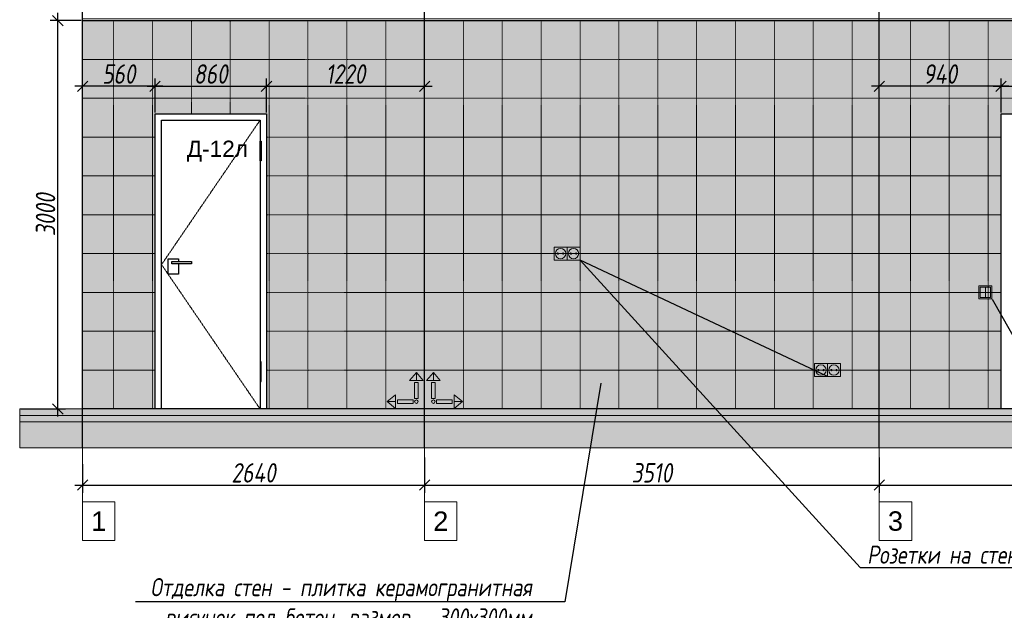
# Model space of a CAD drawing. Header units: millimetres. Extents: x -57162 to 485422, y -209335 to -9481.
# Tile 225 of 256: x 220415 to 228015, y -201343 to -196779. Entities that reach past the tile are written whole.
import ezdxf
from ezdxf import colors
from ezdxf.entities.mleader import LeaderData, LeaderLine
from ezdxf.math import Vec2, Vec3

# ---------------------------------------------------------------- set-up
doc = ezdxf.new("R2010")
doc.units = ezdxf.units.MM
doc.linetypes.add('( Hidden )', pattern=[0.375, 0.25, -0.125])
doc.linetypes.add('DASHDOT', pattern=[25.4, 12.7, -6.35, 0, -6.35])
doc.layers.get('Defpoints').update_dxf_attribs({"color": 31})
for name, color, linetype, lineweight in [('A-DETL-GENF', 7, 'Continuous', 5), ('dim_pot', 128, 'Continuous', 9), ('EOM', 1, 'Continuous', 5), ('meb', 26, 'Continuous', 15)]:
    doc.layers.add(name, color=color, linetype=linetype, lineweight=lineweight)
for name, color, linetype, lineweight, true_color in [('dim_per', 7, 'Continuous', 9, 0x1c3800), ('dim_razv', 7, 'DASHDOT', 9, 0x183018), ('pol', 7, 'Continuous', 15, 0x55666d)]:
    doc.layers.add(name, color=color, linetype=linetype, lineweight=lineweight, true_color=true_color)
doc.styles.add('fl_iso paper', font='isocpeur.ttf', dxfattribs={"width": 0.8, "oblique": 10})
doc.styles.get("Standard").update_dxf_attribs({"font": 'arial.ttf'})
doc.dimstyles.new('In tre 1_50', dxfattribs={"dimtxt": 150, "dimasz": 80, "dimexe": 60, "dimexo": 10, "dimgap": 20, "dimtad": 1, "dimdec": 0, "dimrnd": 5, "dimzin": 0, "dimdsep": 46, "dimtxsty": 'fl_iso paper', "dimblk": 'OBLIQUE', "dimcen": 0, "dimdle": 60, "dimadec": 0, "dimazin": 0, "dimtfac": 1, "dimtdec": 0, "dimtofl": 0, "dimtmove": 1, "dimatfit": 1, "dimfxl": 40, "dimtolj": 1, "dimtzin": 0, "dimarcsym": 1})

# ---------------------------------------------------------------- blocks, each defined once
blk = doc.blocks.new('_Oblique')
at = {"color": 0, "linetype": 'ByBlock', "lineweight": -2}
blk.add_line((-0.5, -0.5), (0.5, 0.5), dxfattribs=at)
blk = doc.blocks.new('*D963')
at = {"layer": 'Defpoints', "color": 0, "linetype": 'ByBlock', "transparency": 16777216}
for p in [(220709.7, -196786.3), (220900.4, -196786.3), (220415.4, -199786.3)]:
    blk.add_point(p, dxfattribs=at)
at = {"layer": 'dim_razv', "color": 0, "linetype": 'ByBlock', "lineweight": -2, "transparency": 16777216}
for p, q in [((220709.7, -199846.3), (220709.7, -196726.3)), ((220890.4, -196786.3), (220649.7, -196786.3)), ((220425.4, -199786.3), (220769.7, -199786.3))]:
    blk.add_line(p, q, dxfattribs=at)
at = {"layer": 'dim_razv', "color": 0, "linetype": 'ByBlock', "lineweight": -2, "transparency": 16777216, "xscale": 80, "yscale": 80, "zscale": 80}
for p, rotation in [((220709.7, -196786.3), 90), ((220709.7, -199786.3), 270)]:
    blk.add_blockref('_Oblique', p, dxfattribs=dict(at, rotation=rotation))
at = {"layer": 'dim_razv', "color": 0, "linetype": 'ByBlock', "transparency": 16777216, "insert": (220614.7, -198286.3), "char_height": 150, "attachment_point": 5, "rotation": 90, "style": 'fl_iso paper'}
blk.add_mtext('\\A1;3000', dxfattribs=at)
blk = doc.blocks.new('*D959')
at = {"layer": 'Defpoints', "color": 0, "linetype": 'ByBlock', "transparency": 16777216}
for p in [(223540.4, -200152.1), (220900.4, -200204.2), (223540.4, -200375.5)]:
    blk.add_point(p, dxfattribs=at)
at = {"layer": 'dim_razv', "color": 0, "linetype": 'ByBlock', "lineweight": -2, "transparency": 16777216}
for p, q in [((223540.4, -200162.1), (223540.4, -200435.5)), ((220900.4, -200214.2), (220900.4, -200435.5)), ((220840.4, -200375.5), (223600.4, -200375.5))]:
    blk.add_line(p, q, dxfattribs=at)
at = {"layer": 'dim_razv', "color": 0, "linetype": 'ByBlock', "lineweight": -2, "transparency": 16777216, "xscale": 80, "yscale": 80, "zscale": 80, "rotation": 180}
blk.add_blockref('_Oblique', (220900.4, -200375.5), dxfattribs=at)
at = {"layer": 'dim_razv', "color": 0, "linetype": 'ByBlock', "lineweight": -2, "transparency": 16777216, "xscale": 80, "yscale": 80, "zscale": 80}
blk.add_blockref('_Oblique', (223540.4, -200375.5), dxfattribs=at)
at = {"layer": 'dim_razv', "color": 0, "linetype": 'ByBlock', "transparency": 16777216, "insert": (222220.4, -200280.5), "char_height": 150, "attachment_point": 5, "style": 'fl_iso paper'}
blk.add_mtext('\\A1;2640', dxfattribs=at)
blk = doc.blocks.new('*D960')
at = {"layer": 'Defpoints', "color": 0, "linetype": 'ByBlock', "transparency": 16777216}
for p in [(222320.4, -197293.8), (221460.4, -197506.3), (222320.4, -197506.3)]:
    blk.add_point(p, dxfattribs=at)
at = {"layer": 'dim_razv', "color": 0, "linetype": 'ByBlock', "lineweight": -2, "transparency": 16777216}
for p, q in [((221400.4, -197293.8), (222380.4, -197293.8)), ((221460.4, -197496.3), (221460.4, -197233.8)), ((222320.4, -197496.3), (222320.4, -197233.8))]:
    blk.add_line(p, q, dxfattribs=at)
at = {"layer": 'dim_razv', "color": 0, "linetype": 'ByBlock', "lineweight": -2, "transparency": 16777216, "xscale": 80, "yscale": 80, "zscale": 80, "rotation": 180}
blk.add_blockref('_Oblique', (221460.4, -197293.8), dxfattribs=at)
at = {"layer": 'dim_razv', "color": 0, "linetype": 'ByBlock', "lineweight": -2, "transparency": 16777216, "xscale": 80, "yscale": 80, "zscale": 80}
blk.add_blockref('_Oblique', (222320.4, -197293.8), dxfattribs=at)
at = {"layer": 'dim_razv', "color": 0, "linetype": 'ByBlock', "transparency": 16777216, "insert": (221890.4, -197198.8), "char_height": 150, "attachment_point": 5, "style": 'fl_iso paper'}
blk.add_mtext('\\A1;860', dxfattribs=at)
blk = doc.blocks.new('*D961')
at = {"layer": 'Defpoints', "color": 0, "linetype": 'ByBlock', "transparency": 16777216}
for p in [(223540.4, -197293.8), (223540.4, -197293.8), (222320.4, -197506.3)]:
    blk.add_point(p, dxfattribs=at)
at = {"layer": 'dim_razv', "color": 0, "linetype": 'ByBlock', "lineweight": -2, "transparency": 16777216}
for p, q in [((222260.4, -197293.8), (223600.4, -197293.8)), ((222320.4, -197496.3), (222320.4, -197233.8)), ((223540.4, -197283.8), (223540.4, -197233.8))]:
    blk.add_line(p, q, dxfattribs=at)
at = {"layer": 'dim_razv', "color": 0, "linetype": 'ByBlock', "lineweight": -2, "transparency": 16777216, "xscale": 80, "yscale": 80, "zscale": 80, "rotation": 180}
blk.add_blockref('_Oblique', (222320.4, -197293.8), dxfattribs=at)
at = {"layer": 'dim_razv', "color": 0, "linetype": 'ByBlock', "lineweight": -2, "transparency": 16777216, "xscale": 80, "yscale": 80, "zscale": 80}
blk.add_blockref('_Oblique', (223540.4, -197293.8), dxfattribs=at)
at = {"layer": 'dim_razv', "color": 0, "linetype": 'ByBlock', "transparency": 16777216, "insert": (222930.4, -197198.8), "char_height": 150, "attachment_point": 5, "style": 'fl_iso paper'}
blk.add_mtext('\\A1;1220', dxfattribs=at)
blk = doc.blocks.new('*D962')
at = {"layer": 'Defpoints', "color": 0, "linetype": 'ByBlock', "transparency": 16777216}
for p in [(220900.4, -197293.8), (220900.4, -197293.8), (221460.4, -197506.3)]:
    blk.add_point(p, dxfattribs=at)
at = {"layer": 'dim_razv', "color": 0, "linetype": 'ByBlock', "lineweight": -2, "transparency": 16777216}
for p, q in [((221520.4, -197293.8), (220840.4, -197293.8)), ((220900.4, -197283.8), (220900.4, -197233.8)), ((221460.4, -197496.3), (221460.4, -197233.8))]:
    blk.add_line(p, q, dxfattribs=at)
at = {"layer": 'dim_razv', "color": 0, "linetype": 'ByBlock', "lineweight": -2, "transparency": 16777216, "xscale": 80, "yscale": 80, "zscale": 80, "rotation": 180}
blk.add_blockref('_Oblique', (220900.4, -197293.8), dxfattribs=at)
at = {"layer": 'dim_razv', "color": 0, "linetype": 'ByBlock', "lineweight": -2, "transparency": 16777216, "xscale": 80, "yscale": 80, "zscale": 80}
blk.add_blockref('_Oblique', (221460.4, -197293.8), dxfattribs=at)
at = {"layer": 'dim_razv', "color": 0, "linetype": 'ByBlock', "transparency": 16777216, "insert": (221180.4, -197198.8), "char_height": 150, "attachment_point": 5, "style": 'fl_iso paper'}
blk.add_mtext('\\A1;560', dxfattribs=at)
blk = doc.blocks.new('*D964')
at = {"layer": 'Defpoints', "color": 0, "linetype": 'ByBlock', "transparency": 16777216}
for p in [(227050.4, -200152.1), (223540.4, -200204.2), (227050.4, -200375.5)]:
    blk.add_point(p, dxfattribs=at)
at = {"layer": 'dim_razv', "color": 0, "linetype": 'ByBlock', "lineweight": -2, "transparency": 16777216}
for p, q in [((227050.4, -200162.1), (227050.4, -200435.5)), ((223540.4, -200214.2), (223540.4, -200435.5)), ((223480.4, -200375.5), (227110.4, -200375.5))]:
    blk.add_line(p, q, dxfattribs=at)
at = {"layer": 'dim_razv', "color": 0, "linetype": 'ByBlock', "lineweight": -2, "transparency": 16777216, "xscale": 80, "yscale": 80, "zscale": 80, "rotation": 180}
blk.add_blockref('_Oblique', (223540.4, -200375.5), dxfattribs=at)
at = {"layer": 'dim_razv', "color": 0, "linetype": 'ByBlock', "lineweight": -2, "transparency": 16777216, "xscale": 80, "yscale": 80, "zscale": 80}
blk.add_blockref('_Oblique', (227050.4, -200375.5), dxfattribs=at)
at = {"layer": 'dim_razv', "color": 0, "linetype": 'ByBlock', "transparency": 16777216, "insert": (225295.4, -200280.5), "char_height": 150, "attachment_point": 5, "style": 'fl_iso paper'}
blk.add_mtext('\\A1;3510', dxfattribs=at)
blk = doc.blocks.new('*D965')
at = {"layer": 'Defpoints', "color": 0, "linetype": 'ByBlock', "transparency": 16777216}
for p in [(227050.4, -200204.2), (229690.4, -200214.2), (229690.4, -200375.5)]:
    blk.add_point(p, dxfattribs=at)
at = {"layer": 'dim_razv', "color": 0, "linetype": 'ByBlock', "lineweight": -2, "transparency": 16777216}
for p, q in [((227050.4, -200214.2), (227050.4, -200435.5)), ((229690.4, -200224.2), (229690.4, -200435.5)), ((226990.4, -200375.5), (229750.4, -200375.5))]:
    blk.add_line(p, q, dxfattribs=at)
at = {"layer": 'dim_razv', "color": 0, "linetype": 'ByBlock', "lineweight": -2, "transparency": 16777216, "xscale": 80, "yscale": 80, "zscale": 80, "rotation": 180}
blk.add_blockref('_Oblique', (227050.4, -200375.5), dxfattribs=at)
at = {"layer": 'dim_razv', "color": 0, "linetype": 'ByBlock', "lineweight": -2, "transparency": 16777216, "xscale": 80, "yscale": 80, "zscale": 80}
blk.add_blockref('_Oblique', (229690.4, -200375.5), dxfattribs=at)
at = {"layer": 'dim_razv', "color": 0, "linetype": 'ByBlock', "transparency": 16777216, "insert": (228370.4, -200280.5), "char_height": 150, "attachment_point": 5, "style": 'fl_iso paper'}
blk.add_mtext('\\A1;2640', dxfattribs=at)
blk = doc.blocks.new('*D967')
at = {"layer": 'Defpoints', "color": 0, "linetype": 'ByBlock', "transparency": 16777216}
for p in [(228850.4, -197293.8), (227990.4, -197506.3), (228850.4, -197506.3)]:
    blk.add_point(p, dxfattribs=at)
at = {"layer": 'dim_razv', "color": 0, "linetype": 'ByBlock', "lineweight": -2, "transparency": 16777216}
for p, q in [((227930.4, -197293.8), (228910.4, -197293.8)), ((227990.4, -197496.3), (227990.4, -197233.8)), ((228850.4, -197496.3), (228850.4, -197233.8))]:
    blk.add_line(p, q, dxfattribs=at)
at = {"layer": 'dim_razv', "color": 0, "linetype": 'ByBlock', "lineweight": -2, "transparency": 16777216, "xscale": 80, "yscale": 80, "zscale": 80, "rotation": 180}
blk.add_blockref('_Oblique', (227990.4, -197293.8), dxfattribs=at)
at = {"layer": 'dim_razv', "color": 0, "linetype": 'ByBlock', "lineweight": -2, "transparency": 16777216, "xscale": 80, "yscale": 80, "zscale": 80}
blk.add_blockref('_Oblique', (228850.4, -197293.8), dxfattribs=at)
at = {"layer": 'dim_razv', "color": 0, "linetype": 'ByBlock', "transparency": 16777216, "insert": (228420.4, -197198.8), "char_height": 150, "attachment_point": 5, "style": 'fl_iso paper'}
blk.add_mtext('\\A1;860', dxfattribs=at)
blk = doc.blocks.new('*D969')
at = {"layer": 'Defpoints', "color": 0, "linetype": 'ByBlock', "transparency": 16777216}
for p in [(227050.4, -197293.8), (227050.4, -197293.8), (227990.4, -197506.3)]:
    blk.add_point(p, dxfattribs=at)
at = {"layer": 'dim_razv', "color": 0, "linetype": 'ByBlock', "lineweight": -2, "transparency": 16777216}
for p, q in [((228050.4, -197293.8), (226990.4, -197293.8)), ((227050.4, -197283.8), (227050.4, -197233.8)), ((227990.4, -197496.3), (227990.4, -197233.8))]:
    blk.add_line(p, q, dxfattribs=at)
at = {"layer": 'dim_razv', "color": 0, "linetype": 'ByBlock', "lineweight": -2, "transparency": 16777216, "xscale": 80, "yscale": 80, "zscale": 80, "rotation": 180}
blk.add_blockref('_Oblique', (227050.4, -197293.8), dxfattribs=at)
at = {"layer": 'dim_razv', "color": 0, "linetype": 'ByBlock', "lineweight": -2, "transparency": 16777216, "xscale": 80, "yscale": 80, "zscale": 80}
blk.add_blockref('_Oblique', (227990.4, -197293.8), dxfattribs=at)
at = {"layer": 'dim_razv', "color": 0, "linetype": 'ByBlock', "transparency": 16777216, "insert": (227520.4, -197198.8), "char_height": 150, "attachment_point": 5, "style": 'fl_iso paper'}
blk.add_mtext('\\A1;940', dxfattribs=at)
blk = doc.blocks.new('*U970')
at = {"layer": 'dim_razv', "color": 253, "ltscale": 0.3, "transparency": 33554687}
blk.add_lwpolyline([(0, -1500), (0, 1500)], dxfattribs=at)
blk = doc.blocks.new('*U971')
at = {"layer": 'dim_pot', "color": 0, "linetype": 'ByBlock', "lineweight": -2, "transparency": 16777216}
for p in [(0, 0), (300, 0), (600, 0), (900, 0), (1200, 0), (1500, 0), (1800, 0), (2100, 0), (2400, 0), (2700, 0), (3000, 0)]:
    blk.add_blockref('*U970', p, dxfattribs=at)
blk = doc.blocks.new('1')
at = {"layer": 'pol', "linetype": 'ByBlock'}
h = blk.add_hatch(color=1, dxfattribs=at)
h.paths.add_polyline_path([(35776.4, 73135.4), (35803.1, 73135.4), (35803.1, 73259), (35776.4, 73259)])
h.paths.add_polyline_path([(35789.8, 73274.6), (35843.2, 73274.6), (35789.8, 73338.2)])
h.paths.add_polyline_path([(35789.8, 73274.6), (35736.3, 73274.6), (35789.8, 73338.2)])
edge = h.paths.add_edge_path()
edge.add_arc((35789.8, 73110.5), 13.4, 0, 360)
h = blk.add_hatch(color=1, dxfattribs=at)
h.paths.add_polyline_path([(35813.3, 73097.1), (35813.3, 73123.9), (35936.9, 73123.9), (35936.9, 73097.1)])
h.paths.add_polyline_path([(35952.5, 73110.5), (35952.5, 73164), (36016.1, 73110.5)])
h.paths.add_polyline_path([(35952.5, 73110.5), (35952.5, 73057), (36016.1, 73110.5)])
at = {"layer": 'pol', "color": 1, "linetype": 'ByBlock'}
for points in [[(35789.8, 73274.6), (35736.3, 73274.6), (35789.8, 73338.2), (35789.8, 73274.6)], [(35789.8, 73274.6), (35843.2, 73274.6), (35789.8, 73338.2), (35789.8, 73274.6)], [(35952.5, 73110.5), (35952.5, 73164), (36016.1, 73110.5), (35952.5, 73110.5)], [(35952.5, 73110.5), (35952.5, 73057), (36016.1, 73110.5), (35952.5, 73110.5)]]:
    blk.add_lwpolyline(points, dxfattribs=at)
for points in [[(35776.4, 73135.4), (35803.1, 73135.4), (35803.1, 73259), (35776.4, 73259)], [(35813.3, 73097.1), (35813.3, 73123.9), (35936.9, 73123.9), (35936.9, 73097.1)]]:
    blk.add_lwpolyline(points, close=True, dxfattribs=at)
blk.add_circle((35789.8, 73110.5), 13.4, dxfattribs=at)

msp = doc.modelspace()

# ---------------------------------------------------------------- hatches: boundary and pattern name
at = {"layer": 'A-DETL-GENF'}
h = msp.add_hatch(dxfattribs=at)
h.set_pattern_fill('AR-CONC', color=256, style=0)
h.set_pattern_definition([(50, (100341.2, -207627.55), (182.18467, -15.93909), [19.05, -209.55]), (355, (100341.2, -207627.55), (-35.24342, 191.05685), [15.24, -167.64058]), (100.45144, (100356.39, -207628.88), (146.94125, 175.11775), [16.19, -178.09024]), (46.1842, (100341.2, -207576.75), (271.07904, -42.04233), [28.575, -314.325]), (96.63556, (100363.8, -207580.25), (237.40413, 247.4261), [24.285, -267.1356]), (351.18415, (100341.2, -207576.75), (237.40413, 247.4261), [22.85997, -251.45973]), (21, (100366.6, -207589.45), (151.61439, -102.2652), [19.05, -209.55]), (326, (100366.6, -207589.45), (61.80203, 184.18797), [15.24, -167.64]), (71.45144, (100379.24, -207597.97), (213.41642, 81.92277), [16.19, -178.08994]), (37.5, (100341.206, -207627.55), (3.088603, 84.55504), [0, -165.608, 0, -170.18, 0, -168.275]), (7.5, (100341.21, -207627.55), (66.81966, 100.180575), [0, -97.028, 0, -161.798, 0, -64.135]), (327.5, (100284.564, -207627.55), (135.590595, -5.728744), [0, -63.5, 0, -198.12, 0, -262.89]), (317.5, (100259.16, -207627.55), (148.12918, 25.42649), [0, -82.55, 0, -131.572, 0, -186.69])])
h.paths.add_polyline_path([(220415.4, -199836.3), (233683.9, -199836.3), (233683.9, -199786.3), (220415.4, -199786.3)])
h = msp.add_hatch(dxfattribs=at)
h.set_pattern_fill('ANSI35', color=256, scale=10, style=0)
h.set_pattern_definition([(45, (100341.206, -207627.55), (-44.90128, 44.90128), []), (45, (100386.11, -207627.55), (-44.90128, 44.90128), [79.375, -15.875, 0, -15.875])])
h.paths.add_polyline_path([(233683.9, -199886.3), (220415.4, -199886.3), (220415.4, -199836.3), (233683.9, -199836.3)])
h = msp.add_hatch(dxfattribs=at)
h.set_pattern_fill('ANSI35', color=256, scale=20, style=0)
h.set_pattern_definition([(45, (100341.2, -207627.55), (-89.80256, 89.80256), []), (45, (100431.01, -207627.55), (-89.80256, 89.80256), [158.75, -31.75, 0, -31.75])])
h.paths.add_polyline_path([(220415.4, -200086.3), (233683.9, -200086.3), (233683.9, -199886.3), (220415.4, -199886.3)])
at = {"layer": 'dim_razv', "true_color": 0xffffff, "transparency": 33554687}
h = msp.add_hatch(dxfattribs=at)
h.set_pattern_fill('AR-SAND', scale=2, angle=315)
h.set_pattern_definition([(352.5, (120932.77, 10341.21), (66.950698, 71.47627), [0, -77.216, 0, -86.36, 0, -82.55]), (322.5, (120932.77, 10341.21), (164.94657, 37.802186), [0, -41.656, 0, -69.596, 0, -26.67]), (282.5, (120888.59, 10385.395), (112.066462, -111.659965), [0, -25.4, 0, -91.44, 0, -119.38]), (272.5, (120888.59, 10385.4), (139.51016, -76.45622), [0, -12.7, 0, -59.944, 0, -68.58])])
h.paths.add_polyline_path([(220900.4, -196786.3), (233200.4, -196786.3), (233200.4, -199786.3), (220900.4, -199786.3)])
h.paths.add_polyline_path([(227990.4, -197506.3), (228850.4, -197506.3), (228850.4, -199786.3), (227990.4, -199786.3)], flags=16)
h.paths.add_polyline_path([(221460.4, -197506.3), (222320.4, -197506.3), (222320.4, -199786.3), (221460.4, -199786.3)], flags=16)

# ---------------------------------------------------------------- linework, layer by layer
at = {"lineweight": 30}
for points in [[(220900.4, -200086.3), (220900.4, -194236.3)], [(223540.4, -200086.3), (223540.4, -194236.3)], [(227050.4, -200086.3), (227050.4, -194236.3)]]:
    msp.add_lwpolyline(points, dxfattribs=at)
at = {"lineweight": 13}
for points in [[(220900.4, -196786.3), (233200.4, -196786.3), (233200.4, -196771.3), (220900.4, -196771.3)], [(221460.4, -199786.3), (222320.4, -199786.3), (222320.4, -197506.3), (221460.4, -197506.3)], [(227990.4, -199786.3), (228850.4, -199786.3), (228850.4, -197506.3), (227990.4, -197506.3)], [(220415.4, -199836.3), (233683.9, -199836.3), (233683.9, -199786.3), (220415.4, -199786.3)], [(233683.9, -199886.3), (220415.4, -199886.3), (220415.4, -199836.3), (233683.9, -199836.3)], [(220415.4, -200086.3), (233683.9, -200086.3), (233683.9, -199886.3), (220415.4, -199886.3)]]:
    msp.add_lwpolyline(points, close=True, dxfattribs=at)
at = {"linetype": 'ByBlock'}
for points in [[(220900.4, -196786.3), (233200.4, -196786.3), (233200.4, -199786.3), (220900.4, -199786.3)], [(221460.4, -197506.3), (222320.4, -197506.3), (222320.4, -199786.3), (221460.4, -199786.3)], [(227990.4, -197506.3), (228850.4, -197506.3), (228850.4, -199786.3), (227990.4, -199786.3)], [(221510.4, -197556.3), (222270.4, -197556.3), (222270.4, -199786.3), (221510.4, -199786.3)], [(222270.4, -197718.7), (222280.4, -197718.7), (222280.4, -197868.7), (222270.4, -197868.7)], [(221590.4, -198646.3), (221740.4, -198646.3), (221740.4, -198666.3), (221590.4, -198666.3)], [(222270.4, -199574), (222280.4, -199574), (222280.4, -199424), (222270.4, -199424)]]:
    msp.add_lwpolyline(points, close=True, dxfattribs=at)
at = {"color": 253, "linetype": '( Hidden )', "lineweight": 13, "ltscale": 15}
msp.add_lwpolyline([(222270.4, -197556.3), (221510.4, -198671.3), (222270.4, -199786.3)], dxfattribs=at)
at = {"linetype": 'ByBlock'}
msp.add_lwpolyline([(221640.4, -198666.3), (221640.4, -198746.3), (221560.4, -198746.3), (221560.4, -198626.3), (221640.4, -198626.3), (221640.4, -198646.3)], dxfattribs=at)
at = {"layer": 'dim_razv', "color": 253, "ltscale": 0.3, "transparency": 33554687}
for points in [[(221140.4, -199786.3), (221140.4, -196786.3)], [(221440.4, -199786.3), (221440.4, -196786.3)], [(221740.4, -197506.3), (221740.4, -196786.3)], [(222040.4, -197506.3), (222040.4, -196786.3)], [(222340.4, -199786.3), (222340.4, -196786.3)], [(222640.4, -199786.3), (222640.4, -196786.3)], [(222940.4, -199786.3), (222940.4, -196786.3)], [(223240.4, -199786.3), (223240.4, -196786.3)], [(227290.4, -199786.3), (227290.4, -196786.3)], [(227590.4, -199786.3), (227590.4, -196786.3)], [(227890.4, -199786.3), (227890.4, -196786.3)], [(233200.4, -197086.3), (220900.4, -197086.3)], [(233200.4, -197386.3), (220900.4, -197386.3)], [(220900.4, -197686.3), (221460.4, -197686.3)], [(222320.4, -197686.3), (227990.4, -197686.3)], [(220900.4, -197986.3), (221460.4, -197986.3)], [(222320.4, -197986.3), (227990.4, -197986.3)], [(220900.4, -198286.3), (221460.4, -198286.3)], [(222320.4, -198286.3), (227990.4, -198286.3)], [(220900.4, -198586.3), (221460.4, -198586.3)], [(222320.4, -198586.3), (227990.4, -198586.3)], [(220900.4, -198886.3), (221460.4, -198886.3)], [(222320.4, -198886.3), (227990.4, -198886.3)], [(220900.4, -199186.3), (221460.4, -199186.3)], [(222320.4, -199186.3), (227990.4, -199186.3)], [(220900.4, -199486.3), (221460.4, -199486.3)], [(222320.4, -199486.3), (227990.4, -199486.3)]]:
    msp.add_lwpolyline(points, dxfattribs=at)
at = {"layer": 'EOM', "color": 252, "linetype": 'ByBlock'}
for points in [[(224640.4, -198636.3), (224540.4, -198636.3), (224540.4, -198536.3), (224640.4, -198536.3)], [(224740.4, -198636.3), (224640.4, -198636.3), (224640.4, -198536.3), (224740.4, -198536.3)], [(227919, -198936.3), (227819, -198936.3), (227819, -198836.3), (227919, -198836.3)], [(227909, -198926.3), (227829, -198926.3), (227829, -198846.3), (227909, -198846.3)], [(226650.4, -199536.3), (226550.4, -199536.3), (226550.4, -199436.3), (226650.4, -199436.3)], [(226750.4, -199536.3), (226650.4, -199536.3), (226650.4, -199436.3), (226750.4, -199436.3)]]:
    msp.add_lwpolyline(points, close=True, dxfattribs=at)
msp.add_lwpolyline([(227869, -198846.3), (227869, -198926.3)], dxfattribs=at)
for centre, radius in [((224590.4, -198586.3), 40), ((224570.4, -198586.3), 5), ((224610.4, -198586.3), 5), ((224690.4, -198586.3), 40), ((224670.4, -198586.3), 5), ((224710.4, -198586.3), 5), ((226600.4, -199486.3), 40), ((226580.4, -199486.3), 5), ((226620.4, -199486.3), 5), ((226700.4, -199486.3), 40), ((226680.4, -199486.3), 5), ((226720.4, -199486.3), 5)]:
    msp.add_circle(centre, radius, dxfattribs=at)
at = {"layer": 'meb', "color": 10}
for points in [[(220900.4, -199500), (220900.4, -200804.2)], [(223540.4, -199500), (223540.4, -200804.2)], [(227050.4, -199500), (227050.4, -200804.2)]]:
    msp.add_lwpolyline(points, dxfattribs=at)
for points in [[(220900.4, -200804.2), (221150.4, -200804.2), (221150.4, -200504.2), (220900.4, -200504.2)], [(223540.4, -200804.2), (223790.4, -200804.2), (223790.4, -200504.2), (223540.4, -200504.2)], [(227050.4, -200804.2), (227300.4, -200804.2), (227300.4, -200504.2), (227050.4, -200504.2)]]:
    msp.add_lwpolyline(points, close=True, dxfattribs=at)

# ---------------------------------------------------------------- block references
at = {"linetype": 'ByBlock', "yscale": 0.9938708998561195, "zscale": 0.9938708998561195}
for p, xscale in [((259047.6, -272392.7), -0.9938708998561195), ((188037.8, -272392.7), 0.9938708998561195)]:
    msp.add_blockref('1', p, dxfattribs=dict(at, xscale=xscale))
at = {"layer": 'dim_pot', "linetype": 'ByBlock'}
msp.add_blockref('*U971', (223840.4, -198286.3), dxfattribs=at)

# ---------------------------------------------------------------- texts
at = {"linetype": 'ByBlock', "insert": (221941.2, -197794.4), "char_height": 125, "attachment_point": 5}
msp.add_mtext_dynamic_manual_height_columns('Д-12л', width=726.14, gutter_width=12.5, heights=[0], dxfattribs=at)
at = {"layer": 'meb', "color": 10, "char_height": 150, "attachment_point": 5}
for s, insert in [('1', (221025.4, -200654.2)), ('2', (223665.4, -200654.2)), ('3', (227175.4, -200654.2))]:
    msp.add_mtext_dynamic_manual_height_columns(s, width=165.776, gutter_width=12.5, heights=[0], dxfattribs=dict(at, insert=insert))

# ---------------------------------------------------------------- dimensions: what is measured, and where the dimension line sits
at = {"layer": 'dim_razv', "linetype": 'ByBlock'}
dim = msp.add_linear_dim(base=(220709.7, -196786.3), p1=(220415.4, -199786.3), p2=(220900.4, -196786.3), angle=90, dimstyle='In tre 1_50', dxfattribs=at)
dim.commit()
dim.dimension.update_dxf_attribs({"geometry": '*D963', "text_midpoint": (220614.7, -198286.3)})
for base, p1, p2, picture, middle in [((220900.4, -197293.8), (221460.4, -197506.3), (220900.4, -197293.8), '*D962', (221180.4, -197198.8)), ((222320.4, -197293.8), (221460.4, -197506.3), (222320.4, -197506.3), '*D960', (221890.4, -197198.8)), ((223540.4, -197293.8), (222320.4, -197506.3), (223540.4, -197293.8), '*D961', (222930.4, -197198.8)), ((227050.4, -197293.8), (227990.4, -197506.3), (227050.4, -197293.8), '*D969', (227520.4, -197198.8)), ((228850.4, -197293.8), (227990.4, -197506.3), (228850.4, -197506.3), '*D967', (228420.4, -197198.8)), ((223540.4, -200375.5), (220900.4, -200204.2), (223540.4, -200152.1), '*D959', (222220.4, -200280.5)), ((227050.4, -200375.5), (223540.4, -200204.2), (227050.4, -200152.1), '*D964', (225295.4, -200280.5)), ((229690.4, -200375.5), (227050.4, -200204.2), (229690.4, -200214.2), '*D965', (228370.4, -200280.5))]:
    dim = msp.add_linear_dim(base=base, p1=p1, p2=p2, dimstyle='In tre 1_50', dxfattribs=at)
    dim.commit()
    dim.dimension.update_dxf_attribs({"geometry": picture, "text_midpoint": middle})

# ---------------------------------------------------------------- leaders
at = {"layer": 'dim_per', "linetype": 'ByBlock'}
ml = msp.add_multileader_mtext('Standard', dxfattribs=at)
ml.set_content('Розетки на стене', color=256, style='fl_iso paper')
ml.set_leader_properties()
ml.build(insert=Vec2(0, 0))
ml.multileader.update_dxf_attribs({"text_left_attachment_type": 6, "text_right_attachment_type": 6, "dogleg_length": 252.8})
ctx = ml.context
ctx.base_point, ctx.char_height, ctx.plane_origin = Vec3(226955.3, -201010.8), 140, Vec3(234542.5, -209479.3)
ctx.left_attachment, ctx.right_attachment = 6, 6
notes = []
notes.append((ctx, [(1, (1, 1, 0), (226901.7, -201010.8), (1, 0), 53.6, [(1, [(226650.4, -199536.3), (224740.4, -198636.3)], 0, [])])]))
ctx.mtext.insert, ctx.mtext.width, ctx.mtext.flow_direction = Vec3(226957.3, -200842.8), 2183.265, 5
ml = msp.add_multileader_mtext('Standard', dxfattribs=at)
ml.set_content('Выключатели \\Pна стене, Н=900мм', color=256, style='fl_iso paper')
ml.set_leader_properties()
ml.build(insert=Vec2(0, 0))
ml.multileader.update_dxf_attribs({"text_left_attachment_type": 6, "text_right_attachment_type": 6, "dogleg_length": 252.8})
ctx = ml.context
ctx.base_point, ctx.char_height, ctx.plane_origin = Vec3(229127.9, -201009.7), 140, Vec3(239112.4, -201460.2)
ctx.left_attachment, ctx.right_attachment = 6, 6
notes.append((ctx, [(1, (1, 1, 0), (229095, -201009.7), (1, 0), 32.9, [(0, [(227919, -198936.3)], 0, [])])]))
ctx.mtext.insert, ctx.mtext.width, ctx.mtext.flow_direction = Vec3(229129.9, -200841.7), 2183.265, 5
ml = msp.add_multileader_mtext('Standard', dxfattribs=at)
ml.set_content('Отделка стен - плитка керамогранитная\\Pрисунок под бетон, размер - 300х300мм', color=256, style='fl_iso paper')
ml.set_leader_properties()
ml.build(insert=Vec2(0, 0))
ml.multileader.update_dxf_attribs({"text_left_attachment_type": 6, "text_right_attachment_type": 6, "dogleg_length": 252.8})
ctx = ml.context
ctx.base_point, ctx.char_height, ctx.plane_origin = Vec3(221331.9, -201276), 140, Vec3(224901, -199582.8)
ctx.left_attachment, ctx.right_attachment, ctx.text_align_type = 6, 6, 2
notes.append((ctx, [(1, (1, 1, 0), (224623.5, -201276), (-1, 0), 252.8, [(0, [(224901, -199582.8)], 0, [])])]))
ctx.mtext.insert, ctx.mtext.alignment, ctx.mtext.flow_direction = Vec3(224368.7, -201094), 3, 5
for ctx, leaders in notes:
    for number, flags, end, landing, length, lines in leaders:
        leader = LeaderData()
        leader.index, (leader.has_last_leader_line, leader.has_dogleg_vector, leader.attachment_direction) = number, flags
        leader.last_leader_point, leader.dogleg_vector, leader.dogleg_length = Vec3(end), Vec3(landing), length
        for number, points, colour, breaks in lines:
            line = LeaderLine()
            line.index, line.vertices, line.color, line.breaks = number, Vec3.list(points), colors.encode_raw_color(colour), breaks
            leader.lines.append(line)
        ctx.leaders.append(leader)

doc.saveas('drawing.dxf')
